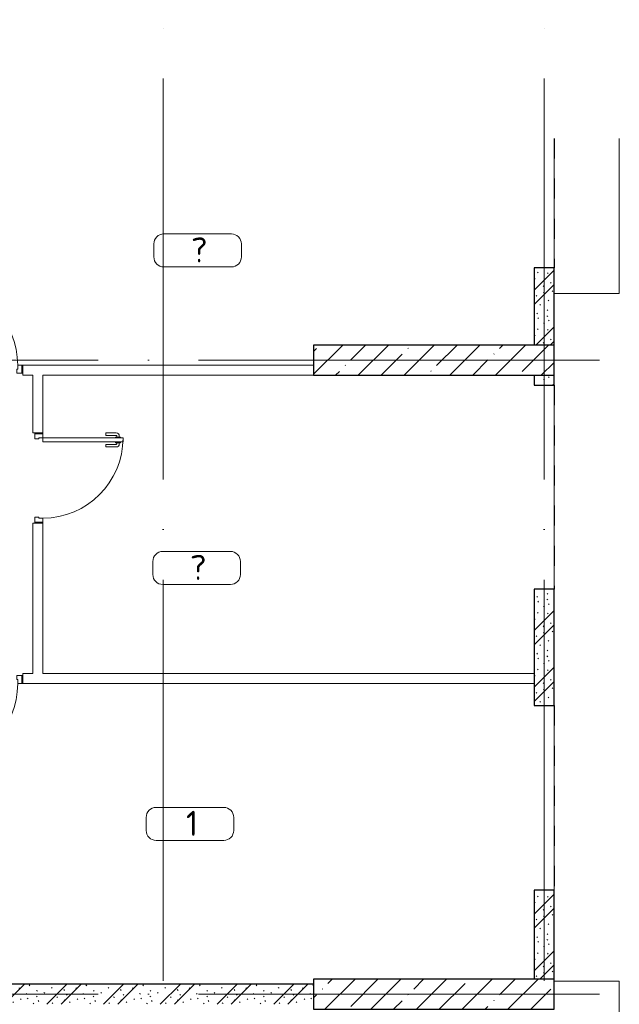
# Model space of a CAD drawing. Header units: millimetres. Extents: x -19737 to 100106, y -4436 to 96517.
# Tile 16 of 59: x -95 to 5885, y 46350 to 56172. Entities that reach past the tile are written whole.
import ezdxf

# ---------------------------------------------------------------- set-up
doc = ezdxf.new("R2010")
doc.units = ezdxf.units.MM
for name, pattern in [('3_ Штрих_ 1 х 1 мм', [400, 200, -200]), ('ADSK_Линия сетки', [5000, 4000, -500, 0, -500]), ('ADSK_Штриховая_ш3 п1_5', [900, 600, -300])]:
    doc.linetypes.add(name, pattern=pattern)
for name, color, linetype, lineweight in [('A-AREA-____-IDEN', 7, 'Continuous', 9), ('A-DOOR-____-MCUT', 7, 'Continuous', 9), ('A-DOOR-____-OTLN', 7, 'Continuous', 18), ('A-DOOR-FRAM-MCUT', 7, 'Continuous', 9), ('A-FLOR-____-OTLN', 7, 'Continuous', 18), ('A-WALL-____-MCUT', 7, 'Continuous', 40), ('A-WALL-____-PATT', 7, 'Continuous', 40), ('I-WALL-____-MCUT', 7, 'Continuous', 40), ('I-WALL-____-OTLN', 7, 'Continuous', 18), ('S-COLS-____-MCUT', 7, 'Continuous', 40), ('S-COLS-____-OTLN', 7, 'Continuous', 18), ('S-GRID-____-OTLN', 7, 'Continuous', 9)]:
    doc.layers.add(name, color=color, linetype=linetype, lineweight=lineweight)
doc.layers.add('A-AREA-____-OTLN', color=4, linetype='ADSK_Штриховая_ш3 п1_5', lineweight=40, true_color=0x00ffff)
doc.styles.add('GOST Common_2', font='GOST_Common.ttf', dxfattribs={"height": 250})
pattern_1 = [(135, (300.56, 377.28), (-565.6854, 6e-14), [10, -790]), (135, (349.8, 474.73), (-565.6854, 6e-14), [10, -790]), (135, (423.93, 473.06), (-565.6854, 6e-14), [10, -790]), (135, (229.92, 447.9), (-565.6854, 6e-14), [10, -790]), (135, (155.08, 447.9), (-565.6854, 6e-14), [10, -790]), (135, (114.9, 369.03), (-565.6854, 6e-14), [10, -790]), (135, (132.43, 285.8), (-565.6854, 6e-14), [10, -790]), (135, (214.66, 322), (-565.6854, 6e-14), [10, -790]), (135, (198.16, 261.88), (-565.6854, 6e-14), [10, -790]), (135, (45.2, 272.9), (-565.6854, 6e-14), [10, -790]), (135, (42.32, 336.16), (-565.6854, 6e-14), [10, -790]), (135, (92.26, 192.24), (-565.6854, 6e-14), [10, -790]), (135, (7.07, 149.2), (-565.6854, 6e-14), [10, -790]), (135, (80.6, 95.1), (-565.6854, 6e-14), [10, -790]), (135, (79.53, 36.94), (-565.6854, 6e-14), [10, -790]), (135, (153.87, 74.56), (-565.6854, 6e-14), [10, -790]), (135, (228.35, 124.8), (-565.6854, 6e-14), [10, -790]), (135, (279.75, 180.4), (-565.6854, 6e-14), [10, -790]), (135, (282.9, 31.63), (-565.6854, 6e-14), [10, -790]), (135, (377.38, 53.45), (-565.6854, 6e-14), [10, -790]), (135, (352.28, 102.7), (-565.6854, 6e-14), [10, -790]), (135, (354.05, 0), (-565.6854, 6e-14), [10, -790]), (135, (553.23, 16.45), (-565.6854, 6e-14), [10, -790]), (135, (542.38, 63.45), (-565.6854, 6e-14), [10, -790]), (135, (536.58, 239.3), (-565.6854, 6e-14), [10, -790]), (135, (475.85, 203.9), (-565.6854, 6e-14), [10, -790]), (135, (475.85, 316.54), (-565.6854, 6e-14), [10, -790]), (135, (520.8, 408.7), (-565.6854, 6e-14), [10, -790]), (135, (551.1, 470.8), (-565.6854, 6e-14), [10, -790]), (135, (235.25, 537.93), (-565.6854, 6e-14), [10, -790]), (135, (407.25, 547.65), (-565.6854, 6e-14), [10, -790]), (135, (94.5, 558.6), (-565.6854, 6e-14), [10, -790]), (135, (46.4, 532.3), (-565.6854, 6e-14), [10, -790]), (135, (85.56, 465.04), (-565.6854, 6e-14), [10, -790]), (135, (355.53, 181.14), (-565.6854, 6e-14), [10, -790]), (135, (362.23, 243.6), (-565.6854, 6e-14), [10, -790]), (135, (413.45, 344.1), (-565.6854, 6e-14), [10, -790]), (135, (286.3, 273.25), (-565.6854, 6e-14), [10, -790]), (135, (423.02, 263.72), (-565.6854, 6e-14), [10, -790]), (135, (162.94, 190.2), (-565.6854, 6e-14), [10, -790]), (135, (470.25, 120.93), (-565.6854, 6e-14), [10, -790]), (135, (484.48, 9.78), (-565.6854, 6e-14), [10, -790]), (45, (0, 212.13), (-565.6854, 0), []), (45, (212.13, 0), (-565.6854, 0), []), (45, (353.55, 0), (-565.6854, 0), []), (45, (0, 353.55), (-565.6854, 0), [])]

# ---------------------------------------------------------------- blocks, each defined once
blk = doc.blocks.new('АР_Дверь однопольная - 900х2100h_800__Глухая_Межкомнатные апарт_тип_эт-1418795-02_К1')
at = {"layer": 'A-DOOR-____-MCUT', "color": 254, "lineweight": 15, "true_color": 0xcccccc}
for p, q in [((400, 850), (360, 850)), ((360, 850), (360, 50)), ((400, 50), (400, 850)), ((360, 50), (400, 50))]:
    blk.add_line(p, q, dxfattribs=at)
at = {"layer": 'A-DOOR-____-OTLN', "color": 254, "lineweight": 5, "true_color": 0xcccccc}
for p, q in [((352, 812.5), (340, 812.5)), ((352, 787.5), (340, 787.5)), ((352, 825), (352, 775)), ((360, 825), (352, 825)), ((400, 825), (408, 825)), ((408, 825), (408, 775)), ((408, 812.5), (420, 812.5)), ((408, 787.5), (420, 787.5)), ((310, 680), (310, 782.5)), ((335, 680), (335, 782.5)), ((352, 775), (360, 775)), ((408, 775), (400, 775)), ((425, 680), (425, 782.5)), ((450, 680), (450, 782.5)), ((335, 680), (310, 680)), ((425, 680), (450, 680))]:
    blk.add_line(p, q, dxfattribs=at)
at = {"layer": 'A-DOOR-____-OTLN', "color": 254, "lineweight": 13, "true_color": 0xcccccc}
blk.add_arc((400, 50), 800, 90, 180, dxfattribs=at)
at = {"layer": 'A-DOOR-____-OTLN', "color": 254, "lineweight": 5, "true_color": 0xcccccc}
for centre, radius, start, end in [((340, 782.5), 30, 90, 180), ((340, 782.5), 4.99, 90, 180), ((420, 782.5), 30, 0, 90), ((420, 782.5), 4.99, 0, 90)]:
    blk.add_arc(centre, radius, start, end, dxfattribs=at)
at = {"layer": 'A-DOOR-FRAM-MCUT', "color": 254, "lineweight": 15, "true_color": 0xcccccc}
for p, q in [((-440, 50), (-450, 50)), ((-400, 50), (-440, 50)), ((-440, 50), (-440, -30)), ((-400, 10), (-400, 50)), ((-390, 10), (-400, 10)), ((-390, -30), (-390, 10)), ((400, 10), (390, 10)), ((390, 10), (390, -30)), ((440, 50), (400, 50)), ((400, 50), (400, 10)), ((440, -30), (440, 50)), ((440, 50), (450, 50)), ((-440, -30), (-450, -30)), ((-440, -30), (-390, -30)), ((390, -30), (440, -30)), ((440, -30), (450, -30))]:
    blk.add_line(p, q, dxfattribs=at)
blk = doc.blocks.new('АР_Дверь однопольная - 900х2100h_800__Глухая_Межкомнатные апарт_тип_эт-1418783-02_К1')
at = {"layer": 'A-DOOR-____-MCUT', "color": 254, "lineweight": 15, "true_color": 0xcccccc}
for p, q in [((-400, 850), (-400, 50)), ((-360, 850), (-400, 850)), ((-360, 50), (-360, 850)), ((-400, 50), (-360, 50))]:
    blk.add_line(p, q, dxfattribs=at)
at = {"layer": 'A-DOOR-____-OTLN', "color": 254, "lineweight": 5, "true_color": 0xcccccc}
for p, q in [((-408, 812.5), (-420, 812.5)), ((-408, 787.5), (-420, 787.5)), ((-408, 825), (-408, 775)), ((-400, 825), (-408, 825)), ((-360, 825), (-352, 825)), ((-352, 825), (-352, 775)), ((-352, 812.5), (-340, 812.5)), ((-352, 787.5), (-340, 787.5)), ((-450, 680), (-450, 782.5)), ((-425, 680), (-425, 782.5)), ((-408, 775), (-400, 775)), ((-352, 775), (-360, 775)), ((-335, 680), (-335, 782.5)), ((-310, 680), (-310, 782.5)), ((-425, 680), (-450, 680)), ((-335, 680), (-310, 680))]:
    blk.add_line(p, q, dxfattribs=at)
for centre, radius, start, end in [((-420, 782.5), 30, 90, 180), ((-420, 782.5), 4.99, 90, 180), ((-340, 782.5), 30, 360, 90), ((-340, 782.5), 4.99, 360, 90)]:
    blk.add_arc(centre, radius, start, end, dxfattribs=at)
at = {"layer": 'A-DOOR-____-OTLN', "color": 254, "lineweight": 13, "true_color": 0xcccccc}
blk.add_arc((-400, 50), 800, 360, 90, dxfattribs=at)
at = {"layer": 'A-DOOR-FRAM-MCUT', "color": 254, "lineweight": 15, "true_color": 0xcccccc}
for p, q in [((-440, 50), (-450, 50)), ((-400, 50), (-440, 50)), ((-440, 50), (-440, -30)), ((-400, 10), (-400, 50)), ((-390, 10), (-400, 10)), ((-390, -30), (-390, 10)), ((400, 10), (390, 10)), ((390, 10), (390, -30)), ((440, 50), (400, 50)), ((400, 50), (400, 10)), ((440, -30), (440, 50)), ((440, 50), (450, 50)), ((-440, -30), (-450, -30)), ((-440, -30), (-390, -30)), ((390, -30), (440, -30)), ((440, -30), (450, -30))]:
    blk.add_line(p, q, dxfattribs=at)
blk = doc.blocks.new('КР_Колонна_ЖБ_Прямоугольная - 300x2400h_B40-V4-02_К1')
at = {"layer": 'S-COLS-____-OTLN', "lineweight": 5, "true_color": 0xcccccc}
h = blk.add_hatch(dxfattribs=at)
h.set_pattern_fill('FP_6', color=254, style=0, pattern_type=2)
h.set_pattern_definition([(315, (-46450, 4035.3), (228.0985, 228.0985), []), (315, (-46450, 3807.2), (228.0985, 228.0985), [403.225, -80.645, 6.706, -73.939])])
h.paths.add_polyline_path([(-150, -1200), (150, -1200), (150, 1200), (-150, 1200)])
at = {"layer": 'S-COLS-____-MCUT', "color": 254, "lineweight": 30, "true_color": 0xcccccc}
for p, q in [((150, 1200), (-150, 1200)), ((-150, 1200), (-150, -1200)), ((150, -1200), (150, 1200)), ((-150, -1200), (150, -1200))]:
    blk.add_line(p, q, dxfattribs=at)
blk = doc.blocks.new('КР_Колонна_ЖБ_Прямоугольная - 300x2400h_B40-V6-02_К1')
at = {"layer": 'S-COLS-____-OTLN', "lineweight": 5, "true_color": 0xcccccc}
h = blk.add_hatch(dxfattribs=at)
h.set_pattern_fill('FP_8', color=254, style=0, pattern_type=2)
h.set_pattern_definition([(315, (-52775, 4035.3), (228.0985, 228.0985), []), (315, (-52775, 3807.2), (228.0985, 228.0985), [403.225, -80.645, 6.706, -73.939])])
h.paths.add_polyline_path([(-150, -1200), (150, -1200), (150, 1200), (-150, 1200)])
at = {"layer": 'S-COLS-____-MCUT', "color": 254, "lineweight": 30, "true_color": 0xcccccc}
for p, q in [((150, 1200), (-150, 1200)), ((-150, 1200), (-150, -1200)), ((150, -1200), (150, 1200)), ((-150, -1200), (150, -1200))]:
    blk.add_line(p, q, dxfattribs=at)
blk = doc.blocks.new('Наметкина 10_РД_АР_К1_отсоединено_rvt-1-02_К1')
at = {"layer": 'A-WALL-____-PATT', "lineweight": 5, "true_color": 0xcccccc}
h = blk.add_hatch(dxfattribs=at)
h.set_pattern_fill('FP_1', color=254, style=0, pattern_type=2)
h.set_pattern_definition(pattern_1)
h.paths.add_polyline_path([(5235.3, 52925), (5235.3, 53695), (5035.3, 53695), (5035.3, 52925)])
h = blk.add_hatch(dxfattribs=at)
h.set_pattern_fill('FP_1', color=254, style=0, pattern_type=2)
h.set_pattern_definition(pattern_1)
h.paths.add_polyline_path([(5235.3, 52525), (5235.3, 52625), (5035.3, 52625), (5035.3, 52525)])
h = blk.add_hatch(dxfattribs=at)
h.set_pattern_fill('FP_1', color=254, style=0, pattern_type=2)
h.set_pattern_definition(pattern_1)
h.paths.add_polyline_path([(5235.3, 49330), (5235.3, 50490), (5035.3, 50490), (5035.3, 49330)])
h = blk.add_hatch(dxfattribs=at)
h.set_pattern_fill('FP_1', color=254, style=0, pattern_type=2)
h.set_pattern_definition(pattern_1)
h.paths.add_polyline_path([(5235.3, 46600), (5235.3, 47490), (5035.3, 47490), (5035.3, 46600)])
h = blk.add_hatch(dxfattribs=at)
h.set_pattern_fill('FP_1', color=254, style=0, pattern_type=2)
h.set_pattern_definition(pattern_1)
h.paths.add_polyline_path([(2835.3, 46350), (2835.3, 46550), (-1164.7, 46550), (-1164.7, 46350), (-211.7, 46350)])
at = {"layer": 'A-AREA-____-OTLN', "color": 7, "linetype": '3_ Штрих_ 1 х 1 мм', "lineweight": 30, "true_color": 0xccffff}
for p, q in [((5235.3, 54986.8), (5235.3, 53695)), ((5235.3, 52525), (5235.3, 50490)), ((5235.3, 49330), (5235.3, 47490))]:
    blk.add_line(p, q, dxfattribs=at)
at = {"layer": 'A-FLOR-____-OTLN', "color": 254, "lineweight": 13, "true_color": 0xcccccc}
for p, q in [((5235.3, 53695), (5235.3, 54986.8)), ((5885.3, 53440), (5885.3, 54986.8)), ((5235.3, 53440), (5885.3, 53440)), ((5235.3, 50490), (5235.3, 52525)), ((5235.3, 47490), (5235.3, 49330)), ((5885.3, 46580), (5235.3, 46580)), ((5885.3, 44200), (5885.3, 46580))]:
    blk.add_line(p, q, dxfattribs=at)
at = {"layer": 'A-WALL-____-MCUT', "color": 254, "lineweight": 30, "true_color": 0xcccccc}
for p, q in [((5035.3, 53695), (5035.3, 52925)), ((5235.3, 53695), (5035.3, 53695)), ((5235.3, 52925), (5235.3, 53695)), ((5035.3, 52625), (5035.3, 52525)), ((5235.3, 52525), (5235.3, 52625)), ((5035.3, 52525), (5235.3, 52525)), ((5035.3, 50490), (5035.3, 49330)), ((5235.3, 50490), (5035.3, 50490)), ((5235.3, 49330), (5235.3, 50490)), ((5035.3, 49330), (5235.3, 49330)), ((5035.3, 47490), (5035.3, 46600)), ((5235.3, 47490), (5035.3, 47490)), ((5235.3, 46600), (5235.3, 47490))]:
    blk.add_line(p, q, dxfattribs=at)
at = {"layer": 'I-WALL-____-MCUT', "color": 254, "lineweight": 30, "true_color": 0xcccccc}
blk.add_line((2835.3, 46550), (-1164.7, 46550), dxfattribs=at)
at = {"layer": 'I-WALL-____-OTLN', "color": 254, "lineweight": 13, "true_color": 0xcccccc}
for p, q in [((-64.7, 52725), (2835.3, 52725)), ((-64.7, 52725), (-64.7, 52625)), ((35.3, 52625), (-64.7, 52625)), ((35.3, 52050), (35.3, 52625)), ((2835.3, 52625), (135.3, 52625)), ((135.3, 52625), (135.3, 52050)), ((35.3, 52050), (135.3, 52050)), ((35.3, 49650), (35.3, 51150)), ((135.3, 51150), (35.3, 51150)), ((135.3, 51150), (135.3, 49650)), ((-64.7, 49650), (35.3, 49650)), ((-64.7, 49650), (-64.7, 49550)), ((135.3, 49650), (5035.3, 49650)), ((5035.3, 49550), (-64.7, 49550))]:
    blk.add_line(p, q, dxfattribs=at)
at = {"layer": 'A-DOOR-____-OTLN', "color": 254, "lineweight": 13, "true_color": 0xcccccc}
blk.add_blockref('АР_Дверь однопольная - 900х2100h_800__Глухая_Межкомнатные апарт_тип_эт-1418783-02_К1', (-514.7, 52675), dxfattribs=at)
for name, p, rotation in [('АР_Дверь однопольная - 900х2100h_800__Глухая_Межкомнатные апарт_тип_эт-1418783-02_К1', (85.3, 51600), 269.9999999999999), ('АР_Дверь однопольная - 900х2100h_800__Глухая_Межкомнатные апарт_тип_эт-1418795-02_К1', (-514.7, 49600), 180)]:
    blk.add_blockref(name, p, dxfattribs=dict(at, rotation=rotation))
at = {"layer": 'S-COLS-____-OTLN', "color": 254, "lineweight": 13, "true_color": 0xcccccc, "rotation": 89.9999999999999}
for name, p in [('КР_Колонна_ЖБ_Прямоугольная - 300x2400h_B40-V6-02_К1', (4035.3, 52775)), ('КР_Колонна_ЖБ_Прямоугольная - 300x2400h_B40-V4-02_К1', (4035.3, 46450))]:
    blk.add_blockref(name, p, dxfattribs=at)
blk = doc.blocks.new('Марка помещения 2 - Марка помещения 2-1605974-02_К1')
at = {"layer": 'A-AREA-____-IDEN', "color": 253, "true_color": 0xaaaaaa}
for p, q in [((-1.797, 0.841), (1.569, 0.841)), ((-2.297, -0.309), (-2.297, 0.341)), ((2.069, 0.341), (2.069, -0.309)), ((1.569, -0.809), (-1.797, -0.809))]:
    blk.add_line(p, q, dxfattribs=at)
for centre, start, end in [((-1.797, 0.341), 90, 180), ((1.569, 0.341), 0, 90), ((-1.797, -0.309), 180, 270), ((1.569, -0.309), 270, 360)]:
    blk.add_arc(centre, 0.5, start, end, dxfattribs=at)

msp = doc.modelspace()

# ---------------------------------------------------------------- linework, layer by layer
at = {"layer": 'S-GRID-____-OTLN', "color": 253, "linetype": 'ADSK_Линия сетки', "true_color": 0xaaaaaa}
for p, q in [((1335.3, 31585.4), (1335.3, 56171.7)), ((5135.3, 31585.4), (5135.3, 56171.7)), ((15688.6, 52775), (-18101.6, 52775)), ((15688.6, 46450), (-18101.6, 46450))]:
    msp.add_line(p, q, dxfattribs=at)

# ---------------------------------------------------------------- block references
at = {"lineweight": 5}
msp.add_blockref('Наметкина 10_РД_АР_К1_отсоединено_rvt-1-02_К1', (0, 0), dxfattribs=at)
at = {"layer": 'A-AREA-____-IDEN', "color": 253, "true_color": 0xaaaaaa, "xscale": 199.9999999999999, "yscale": 199.9999999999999, "zscale": 199.9999999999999}
for p in [(1702.5, 53866.6), (1692.3, 50699.4), (1625.9, 48146.6)]:
    msp.add_blockref('Марка помещения 2 - Марка помещения 2-1605974-02_К1', p, dxfattribs=at)

# ---------------------------------------------------------------- texts
at = {"layer": 'A-AREA-____-IDEN', "color": 253, "true_color": 0xaaaaaa, "char_height": 250, "attachment_point": 1, "style": 'GOST Common_2'}
for s, insert, width in [('\\fGOST Common|b0|i0|c204|p34|;?', (1614, 54000.4), 224.472), ('\\fGOST Common|b0|i0|c204|p34|;?', (1603.9, 50833.1), 224.472), ('\\fGOST Common|b0|i0|c204|p34|;1', (1563.4, 48280.4), 160.337)]:
    msp.add_mtext(s, dxfattribs=dict(at, insert=insert, width=width))

doc.saveas('drawing.dxf')
